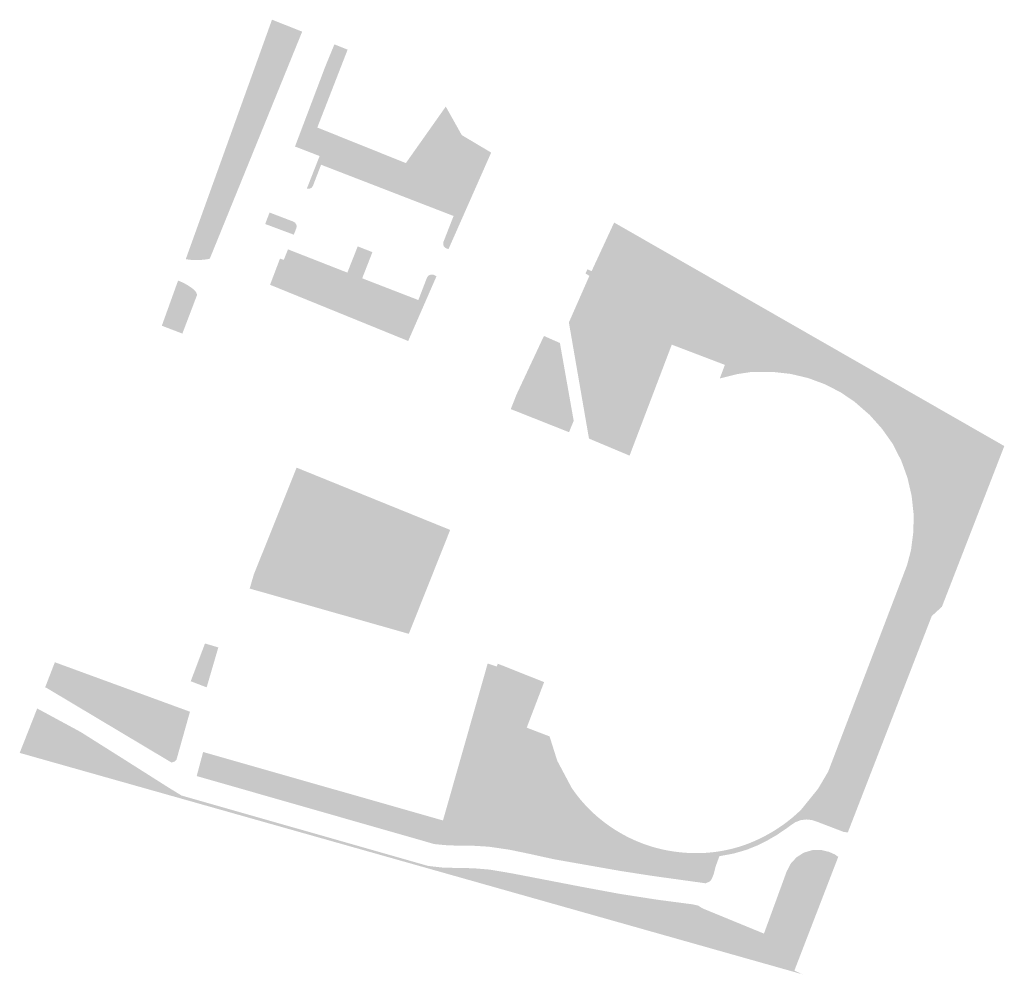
# Model space of a CAD drawing. Header units: millimetres. Extents: x 35493 to 180603, y 21087 to 91186.
# Tile 5 of 6: x 142786 to 160230, y 55339 to 72249. Entities that reach past the tile are written whole.
import ezdxf

# ---------------------------------------------------------------- set-up
doc = ezdxf.new("R2010")
doc.units = ezdxf.units.MM
doc.layers.add('ZIELEN', color=84, linetype='Continuous')

msp = doc.modelspace()

# ---------------------------------------------------------------- hatches: boundary and pattern name
at = {"layer": 'ZIELEN', "ltscale": 0.2}
h = msp.add_hatch(dxfattribs=at)
h.set_pattern_fill('ANGLE', color=256)
h.set_pattern_definition([(0, (0, 0), (0, 6.985), [5.08, -1.905]), (90, (0, 0), (-6.985, 4e-16), [5.08, -1.905])])
h.paths.add_polyline_path([(145592.105, 67628.877), (145685.849, 67588.069), (145772.249, 67539.569), (145826.749, 67502.569), (145878.849, 67461.969), (145911.349, 67421.169), (145929.049, 67375.069), (145667.749, 66689.069), (145303.749, 66828.069)])
h.paths.add_polyline_path([(146304.849, 61129.569), (146098.149, 60422.269), (145816.249, 60530.269), (146068.549, 61199.569)])
h.paths.add_polyline_path([(143408.78, 60866.853), (145802.449, 59990.769), (145563.949, 59142.469), (145533.949, 59108.669), (145475.449, 59090.469), (143275.749, 60403.969), (143236.743, 60422.087)])
h.paths.add_polyline_path([(157231.749, 57460.069), (157123.749, 57508.069), (156979.749, 57543.069), (156826.749, 57538.069), (156679.749, 57495.069), (156548.749, 57412.069), (156444.749, 57298.069), (156373.749, 57160.069), (155971.749, 56060.069), (154881.949, 56507.569), (154807.249, 56556.069), (154711.249, 56577.769), (154077.249, 56661.169), (153419.949, 56763.269), (152744.449, 56888.269), (151508.449, 57126.869), (151115.949, 57193.569), (150825.149, 57217.569), (150290.449, 57228.369), (150020.349, 57258.969), (145653.249, 58505.969), (145434.538, 58639.729), (144619.349, 59156.419), (143863.249, 59633.169), (143096.049, 60048.069), (142785.749, 59261.069), (156654.749, 55339.069), (156510.749, 55405.069), (157287.849, 57419.469)])
edge = h.paths.add_edge_path()
edge.add_line((146035.749, 59277.269), (150284.749, 58064.069))
edge.add_line((150284.749, 58064.069), (151063.449, 60796.869))
edge.add_line((151063.449, 60796.869), (151077.249, 60845.169))
edge.add_line((151077.249, 60845.169), (151237.849, 60790.969))
edge.add_line((151237.849, 60790.969), (151256.749, 60841.069))
edge.add_line((151256.749, 60841.069), (152076.749, 60515.069))
edge.add_line((152076.749, 60515.069), (151768.787, 59708.19))
edge.add_line((151768.787, 59708.19), (152173.719, 59553.014))
edge.add_line((152173.719, 59553.014), (152309.531, 59121.954))
edge.add_line((152309.531, 59121.954), (152564.322, 58642.843))
edge.add_arc((154703.708, 60090.409), 2583.102, 214.0833348, 233.2687155)
edge.add_arc((154751.693, 60132.226), 2645.349, 232.977433, 265.5147721)
edge.add_arc((154772.052, 60085.47), 2600.439, 264.9869862, 289.5534287)
edge.add_arc((154671.823, 60284.941), 2822.087, 290.1155959, 307.8024762)
edge.add_line((156401.597, 58055.129), (156479.349, 58118.069))
edge.add_line((156479.349, 58118.069), (156554.749, 58183.769))
edge.add_line((156554.749, 58183.769), (156627.749, 58252.069))
edge.add_line((156627.749, 58252.069), (156931.315, 58626.936))
edge.add_line((156931.315, 58626.936), (157109.447, 58928.859))
edge.add_line((157109.447, 58928.859), (158508.046, 62590.248))
edge.add_line((158508.046, 62590.248), (158577.37, 62855.442))
edge.add_line((158577.37, 62855.442), (158620.307, 63189.199))
edge.add_line((158620.307, 63189.199), (158622.442, 63497.198))
edge.add_line((158622.442, 63497.198), (158588.579, 63812.213))
edge.add_line((158588.579, 63812.213), (158514.72, 64133.246))
edge.add_line((158514.72, 64133.246), (158404.852, 64437.294))
edge.add_line((158404.852, 64437.294), (158254.981, 64732.359))
edge.add_line((158254.981, 64732.359), (158066.098, 64999.442))
edge.add_line((158066.098, 64999.442), (157847.205, 65245.537))
edge.add_line((157847.205, 65245.537), (157578.14, 65480.369))
edge.add_line((157578.14, 65480.369), (157328.382, 65649.764))
edge.add_line((157328.382, 65649.764), (157050.444, 65791.885))
edge.add_line((157050.444, 65791.885), (156755.491, 65901.014))
edge.add_line((156755.491, 65901.014), (156442.524, 65975.15))
edge.add_line((156442.524, 65975.15), (156123.539, 66010.29))
edge.add_line((156123.539, 66010.29), (155758.17, 66010.449))
edge.add_line((155758.17, 66010.449), (155501.522, 65971.561))
edge.add_line((155501.522, 65971.561), (155189.488, 65894.698))
edge.add_line((155189.488, 65894.698), (155279.593, 66134.658))
edge.add_line((155279.593, 66134.658), (154338.749, 66493.069))
edge.add_line((154338.749, 66493.069), (153590.75, 64527.071))
edge.add_line((153590.75, 64527.071), (152871.749, 64829.069))
edge.add_line((152871.749, 64829.069), (152515.749, 66886.069))
edge.add_line((152515.749, 66886.069), (152878.749, 67711.069))
edge.add_line((152878.749, 67711.069), (152809.749, 67755.069))
edge.add_line((152809.749, 67755.069), (152844.749, 67829.069))
edge.add_line((152844.749, 67829.069), (152918.149, 67794.369))
edge.add_line((152918.149, 67794.369), (153317.575, 68655.989))
edge.add_line((153317.575, 68655.989), (160229.966, 64696.497))
edge.add_line((160229.966, 64696.497), (159124.617, 61849.882))
edge.add_line((159124.617, 61849.882), (158944.651, 61685.558))
edge.add_line((158944.651, 61685.558), (157457.892, 57852.994))
edge.add_line((157457.892, 57852.994), (157387.749, 57860.069))
edge.add_line((157387.749, 57860.069), (156917.059, 58039.943))
edge.add_line((156917.059, 58039.943), (156823.749, 58072.069))
edge.add_line((156823.749, 58072.069), (156721.749, 58082.069))
edge.add_line((156721.749, 58082.069), (156620.749, 58069.069))
edge.add_line((156620.749, 58069.069), (156528.056, 58033.112))
edge.add_line((156528.056, 58033.112), (156446.749, 57979.069))
edge.add_line((156446.749, 57979.069), (156359.749, 57915.069))
edge.add_line((156359.749, 57915.069), (156193.535, 57803.222))
edge.add_line((156193.535, 57803.222), (156022.749, 57705.069))
edge.add_line((156022.749, 57705.069), (155853.749, 57621.069))
edge.add_line((155853.749, 57621.069), (155665.749, 57545.069))
edge.add_line((155665.749, 57545.069), (155429.749, 57477.069))
edge.add_line((155429.749, 57477.069), (155301.803, 57453.648))
edge.add_line((155301.803, 57453.648), (155181.749, 57431.069))
edge.add_line((155181.749, 57431.069), (155117.749, 57255.069))
edge.add_line((155117.749, 57255.069), (155082.949, 57116.569))
edge.add_line((155082.949, 57116.569), (155046.749, 57027.969))
edge.add_line((155046.749, 57027.969), (155015.149, 56984.669))
edge.add_line((155015.149, 56984.669), (154937.749, 56951.469))
edge.add_line((154937.749, 56951.469), (154007.049, 57080.269))
edge.add_line((154007.049, 57080.269), (153437.649, 57168.269))
edge.add_line((153437.649, 57168.269), (152251.349, 57376.969))
edge.add_line((152251.349, 57376.969), (151832.249, 57469.669))
edge.add_line((151832.249, 57469.669), (151464.649, 57545.569))
edge.add_line((151464.649, 57545.569), (151097.249, 57599.669))
edge.add_line((151097.249, 57599.669), (150770.349, 57619.569))
edge.add_line((150770.349, 57619.569), (150571.749, 57616.669))
edge.add_line((150571.749, 57616.669), (150318.949, 57627.469))
edge.add_line((150318.949, 57627.469), (150130.449, 57646.369))
edge.add_line((150130.449, 57646.369), (145921.649, 58851.069))
edge.add_line((145921.649, 58851.069), (146035.749, 59277.269))
h.paths.add_polyline_path([(152073.749, 66647.069), (152356.749, 66522.069), (152600.749, 65145.069), (152518.749, 64942.069), (151486.349, 65351.269), (151587.749, 65608.369)], flags=17)
h.paths.add_polyline_path([(147464.749, 67996.069), (147538.749, 68181.069), (148590.749, 67769.069), (148774.749, 68234.069), (149034.749, 68131.069), (148853.749, 67668.069), (149848.749, 67283.069), (150001.749, 67681.069), (150031.749, 67720.069), (150073.749, 67735.069), (150114.749, 67731.069), (150170.709, 67705.486), (149668.563, 66557.682), (147221.449, 67553.069), (147397.749, 68018.169), (147421.149, 68009.169)], flags=17)
h.paths.add_polyline_path([(147212.549, 68833.369), (147632.749, 68673.069), (147665.749, 68652.069), (147684.749, 68622.069), (147693.749, 68590.069), (147689.749, 68571.069), (147685.749, 68552.069), (147641.749, 68441.069), (147593.708, 68458.995), (147135.349, 68629.769)], flags=17)
h.paths.add_polyline_path([(148361.488, 71811.725), (148595.749, 71719.069), (148058.749, 70339.069), (149627.749, 69709.069), (150334.749, 70710.069), (150617.749, 70205.069), (151138.749, 69895.069), (150382.233, 68183.925), (150328.671, 68205.692), (150304.749, 68227.069), (150288.749, 68263.069), (150293.749, 68314.069), (150472.749, 68772.069), (148125.749, 69680.069), (147983.749, 69313.069), (147960.919, 69275.349), (147915.749, 69253.069), (147872.949, 69256.569), (148099.549, 69833.769), (147663.349, 70002.769), (148202.749, 71427.069)])
h.paths.add_polyline_path([(145792.549, 67997.769), (145824.449, 67994.669), (145856.449, 67992.569), (145871.149, 67992.069), (145914.049, 67991.269), (145999.749, 67993.969), (146042.549, 67997.469), (146085.249, 68002.469), (146121.049, 68007.769), (146126.749, 68008.869), (146132.349, 68010.269), (146138.049, 68011.769), (146154.449, 68017.369), (147790.649, 72037.769), (147255.81, 72249.237), (145727.952, 68007.453)])
h.paths.add_polyline_path([(146860.749, 62172.069), (146933.749, 62421.069), (147020.351, 62637.345), (147691.749, 64314.069), (150412.749, 63211.069), (149679.749, 61370.069)], flags=17)

doc.saveas('drawing.dxf')
